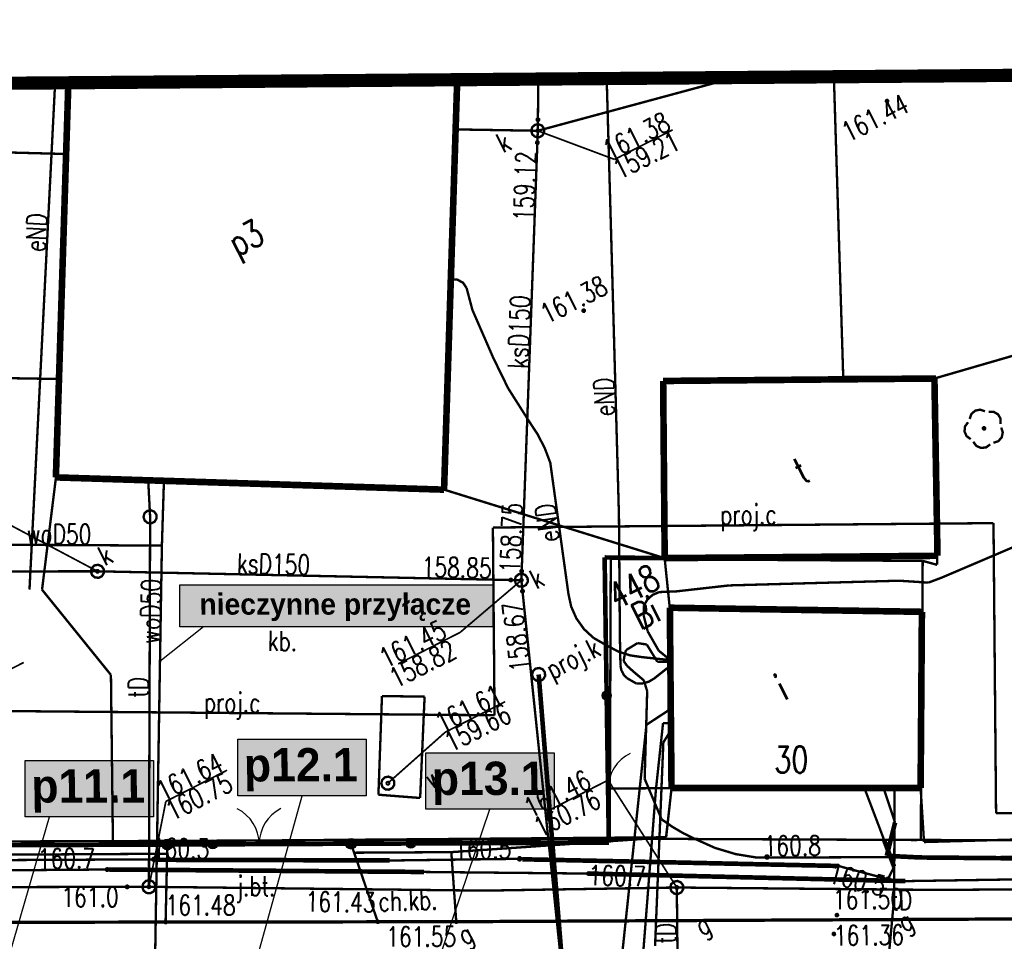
# Model space of a CAD drawing. Extents: x 0 to 7432618, y -40 to 5712028.
# Tile 85 of 165: x 7431326 to 7431363, y 5711663 to 5711698. Entities that reach past the tile are written whole.
import ezdxf
from ezdxf.enums import TextEntityAlignment as Align

# ---------------------------------------------------------------- set-up
doc = ezdxf.new("R2010")
doc.units = 0
doc.header["$MEASUREMENT"] = 0
for name, pattern in [('0', [1.5, 1, -0.5]), ('2218', [1, 0.5, -0.5]), ('3901', [0])]:
    doc.linetypes.add(name, pattern=pattern)
for name, color, linetype in [('Dzialki', 7, 'Continuous'), ('EADTD_T_0', 7, 'Continuous'), ('EGBB_E_T_0', 7, 'Continuous'), ('EGBB_L_0', 7, 'Continuous'), ('Numery_dzialek', 7, 'Continuous'), ('OTK_E_T_0', 7, 'Continuous'), ('OTK_E_T_1', 7, 'Continuous'), ('OTK_E_T_3', 7, 'Continuous'), ('OTK_L_0', 7, 'Continuous'), ('OTK_L_1', 7, 'Continuous'), ('OTK_L_2', 7, 'Continuous'), ('OTK_L_4', 7, 'Continuous'), ('OTO_L_0', 7, 'Continuous'), ('OTO_L_1', 7, 'Continuous'), ('OTO_L_2', 7, 'Continuous'), ('OTR_T_0', 7, 'Continuous'), ('OTZ_T_0', 7, 'Continuous'), ('P_SUCP_E_T_0', 7, 'Continuous'), ('P_SUCP_L_0', 7, 'Continuous'), ('P_SUK_E_T_6', 7, 'Continuous'), ('P_SUK_T_3', 7, 'Continuous'), ('P_SUKP_L_0', 7, 'Continuous'), ('P_SUL_L_1', 7, 'Continuous'), ('rysunek', 7, 'Continuous'), ('SUEP_E_T_0', 7, 'Continuous'), ('SUEP_L_0', 7, 'Continuous'), ('SUER_T_0', 7, 'Continuous'), ('SUG_E_T_4', 7, 'Continuous'), ('SUK_E_T_4', 7, 'Continuous'), ('SUK_T_3', 7, 'Continuous'), ('SUKP_E_T_0', 7, 'Continuous'), ('SUKP_L_0', 7, 'Continuous'), ('SUKR_T_0', 7, 'Continuous'), ('SUL_L_1', 7, 'Continuous'), ('SUP_E_T_1', 7, 'Continuous'), ('SUP_L_1', 7, 'Continuous'), ('SUP_T_0', 7, 'Continuous'), ('SUP_T_4', 7, 'Continuous'), ('SUTP_E_T_0', 7, 'Continuous'), ('SUTP_L_0', 7, 'Continuous'), ('SUTR_T_0', 7, 'Continuous'), ('SUWP_E_T_0', 7, 'Continuous'), ('SUWP_L_0', 7, 'Continuous'), ('SUWR_T_0', 7, 'Continuous'), ('Uzytki', 7, 'Continuous'), ('zakres', 7, 'Continuous')]:
    doc.layers.add(name, color=color, linetype=linetype)
doc.layers.add('woda przyłącze', color=140, linetype='Continuous', lineweight=50)
doc.layers.add('woda sieć', color=150, linetype='Continuous', lineweight=70)
doc.styles.add('25', font='GOTHIC.TTF', dxfattribs={"oblique": 8, "height": 0.35})
doc.styles.add('STYL_ARIAL', font='simplex', dxfattribs={"width": 0.75, "oblique": 0.1})

# ---------------------------------------------------------------- blocks, each defined once
blk = doc.blocks.new('OTOB')
at = {"color": 0}
for centre, start, end in [((-1.5, 0), 0, 63.2606), ((1.5, 0), 116.7394, 180)]:
    blk.add_arc(centre, 1.5, start, end, dxfattribs=at)
blk = doc.blocks.new('KOGR')
at = {"color": 0}
for radius in [0.2, 0.18, 0.16, 0.14, 0.12, 0.1, 0.08, 0.06, 0.04, 0.02]:
    blk.add_circle((0, 0), radius, dxfattribs=at)
blk = doc.blocks.new('OTOF')
at = {"color": 0}
blk.add_arc((1.5, 0), 1.5, 116.7394, 180, dxfattribs=at)

msp = doc.modelspace()

# ---------------------------------------------------------------- hatches: boundary and pattern name
at = {"layer": 'rysunek', "linetype": 'ByBlock'}
msp.add_hatch(color=253, dxfattribs=at).paths.add_polyline_path([(7431343.46, 5711676.88), (7431331.6, 5711676.88), (7431331.6, 5711675.3), (7431343.46, 5711675.3)])
at = {"layer": 'woda sieć', "linetype": 'ByBlock'}
for points in [[(7431338.665, 5711671.039), (7431333.8, 5711671.039), (7431333.8, 5711668.9), (7431338.665, 5711668.9)], [(7431345.782, 5711670.528), (7431340.917, 5711670.528), (7431340.917, 5711668.389), (7431345.782, 5711668.389)], [(7431330.615, 5711670.239), (7431325.75, 5711670.239), (7431325.75, 5711668.1), (7431330.615, 5711668.1)]]:
    msp.add_hatch(color=256, dxfattribs=at).paths.add_polyline_path(points)

# ---------------------------------------------------------------- linework, layer by layer
at = {"layer": 'Dzialki', "color": 18, "true_color": 0x000000, "const_width": 0.09}
for points in [[(7431356.729, 5711684.754), (7431356.375, 5711696.12)], [(7431360.244, 5711684.772), (7431356.729, 5711684.754)], [(7431360.285, 5711677.644), (7431360.244, 5711684.772)], [(7431347.886, 5711667.263), (7431347.926, 5711677.867)], [(7431347.926, 5711677.867), (7431359.738, 5711677.792)], [(7431359.738, 5711677.792), (7431359.666, 5711667.228)], [(7431359.738, 5711677.792), (7431360.285, 5711677.644)], [(7431301.036, 5711667.096), (7431329.05, 5711667.183)], [(7431329.05, 5711667.183), (7431347.886, 5711667.263)], [(7431347.886, 5711667.263), (7431349.858, 5711667.269)], [(7431349.858, 5711667.269), (7431359.443, 5711667.226)], [(7431359.443, 5711667.226), (7431359.666, 5711667.228)], [(7431359.666, 5711667.228), (7431419.592, 5711666.998)]]:
    msp.add_lwpolyline(points, dxfattribs=at)
at = {"layer": 'EGBB_L_0', "color": 18, "true_color": 0x000000, "const_width": 0.25}
for points in [[(7431341.613, 5711680.489), (7431342.111, 5711696.009)], [(7431327.385, 5711695.893), (7431326.912, 5711680.953)], [(7431360.183, 5711684.697), (7431349.91, 5711684.604)], [(7431349.91, 5711684.604), (7431349.968, 5711677.896)], [(7431360.299, 5711677.985), (7431360.183, 5711684.697)], [(7431326.912, 5711680.953), (7431341.613, 5711680.489)], [(7431349.968, 5711677.896), (7431360.299, 5711677.985)], [(7431350.163, 5711676.019), (7431350.227, 5711669.19)], [(7431359.709, 5711675.864), (7431350.163, 5711676.019)], [(7431359.66, 5711669.191), (7431359.709, 5711675.864)], [(7431350.227, 5711669.19), (7431359.66, 5711669.191)]]:
    msp.add_lwpolyline(points, dxfattribs=at)
at = {"layer": 'OTK_L_0', "color": 18, "linetype": '0', "true_color": 0x000000, "const_width": 0.09}
for points in [[(7431331.134, 5711667.055), (7431331.067, 5711664.118)], [(7431338.09, 5711667.084), (7431331.134, 5711667.055)], [(7431339.102, 5711664.129), (7431338.09, 5711667.084)], [(7431342.074, 5711664.133), (7431302.629, 5711664.08)], [(7431331.067, 5711664.118), (7431339.102, 5711664.129)], [(7431366.938, 5711664.255), (7431342.074, 5711664.133)]]:
    msp.add_lwpolyline(points, dxfattribs=at)
at = {"layer": 'OTK_L_1', "color": 18, "true_color": 0x000000, "const_width": 0.125}
for points in [[(7431302.629, 5711664.08), (7431342.074, 5711664.133)], [(7431366.938, 5711664.255), (7431342.074, 5711664.133)]]:
    msp.add_lwpolyline(points, dxfattribs=at)
at = {"layer": 'OTK_L_2', "color": 18, "linetype": '0', "true_color": 0x000000, "const_width": 0.09}
for points in [[(7431350.227, 5711669.19), (7431350.024, 5711667.327)], [(7431359.66, 5711669.191), (7431350.227, 5711669.19)], [(7431359.789, 5711667.149), (7431359.66, 5711669.191)], [(7431350.024, 5711667.327), (7431341.888, 5711666.766)], [(7431365.662, 5711667.309), (7431359.789, 5711667.149)], [(7431331.126, 5711666.705), (7431301.021, 5711666.535)], [(7431331.067, 5711664.118), (7431331.126, 5711666.705)], [(7431341.888, 5711666.766), (7431338.206, 5711666.745)], [(7431338.206, 5711666.745), (7431339.102, 5711664.129)], [(7431341.888, 5711666.766), (7431342.074, 5711664.133)], [(7431342.074, 5711664.133), (7431341.888, 5711666.766)], [(7431302.629, 5711664.08), (7431331.067, 5711664.118)], [(7431339.102, 5711664.129), (7431342.074, 5711664.133)], [(7431342.074, 5711664.133), (7431366.938, 5711664.255)]]:
    msp.add_lwpolyline(points, dxfattribs=at)
at = {"layer": 'OTK_L_4', "color": 18, "linetype": '0', "true_color": 0x000000, "const_width": 0.09}
for points in [[(7431326.915, 5711680.955), (7431326.388, 5711676.702)], [(7431341.618, 5711680.489), (7431326.915, 5711680.955)], [(7431349.966, 5711677.896), (7431341.618, 5711680.489)], [(7431350.159, 5711676.019), (7431349.966, 5711677.896)], [(7431326.388, 5711676.702), (7431328.997, 5711673.475)], [(7431350.228, 5711669.186), (7431350.159, 5711676.019)], [(7431328.997, 5711673.475), (7431329.072, 5711667.161)], [(7431350.019, 5711667.329), (7431350.228, 5711669.186)], [(7431329.072, 5711667.161), (7431350.019, 5711667.329)]]:
    msp.add_lwpolyline(points, dxfattribs=at)
at = {"layer": 'OTO_L_0', "color": 18, "linetype": '3901', "true_color": 0x000000, "const_width": 0.175}
for points in [[(7431349.968, 5711677.896), (7431347.693, 5711677.922)], [(7431347.693, 5711677.922), (7431347.853, 5711667.126)], [(7431347.853, 5711667.126), (7431322.736, 5711667.019)]]:
    msp.add_lwpolyline(points, dxfattribs=at)
at = {"layer": 'OTO_L_0', "color": 18, "true_color": 0x000000}
for centre, radius in [((7431347.771, 5711672.697), 0.175), ((7431347.771, 5711672.697), 0.158), ((7431347.771, 5711672.697), 0.14), ((7431347.771, 5711672.697), 0.122), ((7431347.771, 5711672.697), 0.105), ((7431347.771, 5711672.697), 0.0875), ((7431347.771, 5711672.697), 0.07), ((7431347.771, 5711672.697), 0.0525), ((7431347.771, 5711672.697), 0.035), ((7431332.853, 5711667.062), 0.175), ((7431332.853, 5711667.062), 0.158), ((7431332.853, 5711667.062), 0.14), ((7431332.853, 5711667.062), 0.122), ((7431332.853, 5711667.062), 0.105), ((7431332.853, 5711667.062), 0.0875), ((7431332.853, 5711667.062), 0.07), ((7431332.853, 5711667.062), 0.0525), ((7431332.853, 5711667.062), 0.035), ((7431340.353, 5711667.094), 0.175), ((7431340.353, 5711667.094), 0.158), ((7431340.353, 5711667.094), 0.14), ((7431340.353, 5711667.094), 0.122), ((7431340.353, 5711667.094), 0.105), ((7431340.353, 5711667.094), 0.0875), ((7431340.353, 5711667.094), 0.07), ((7431340.353, 5711667.094), 0.0525), ((7431340.353, 5711667.094), 0.035)]:
    msp.add_circle(centre, radius, dxfattribs=at)
at = {"layer": 'OTO_L_1', "color": 18, "true_color": 0x000000, "const_width": 0.09}
for points in [[(7431331.134, 5711667.055), (7431338.09, 5711667.084)], [(7431338.09, 5711667.084), (7431331.134, 5711667.055)]]:
    msp.add_lwpolyline(points, dxfattribs=at)
at = {"layer": 'OTO_L_2', "color": 18, "true_color": 0x000000, "const_width": 0.09}
msp.add_lwpolyline([(7431347.823, 5711669.172), (7431350.227, 5711669.19)], dxfattribs=at)
at = {"layer": 'OTR_T_0', "color": 18, "true_color": 0x000000, "const_width": 0.09}
for points in [[(7431358.369, 5711695.24), (7431358.403, 5711695.242), (7431358.429, 5711695.22), (7431358.432, 5711695.186), (7431358.41, 5711695.159), (7431358.375, 5711695.157), (7431358.349, 5711695.179), (7431358.346, 5711695.213), (7431358.369, 5711695.24)], [(7431346.881, 5711687.305), (7431346.915, 5711687.308), (7431346.941, 5711687.286), (7431346.944, 5711687.251), (7431346.922, 5711687.225), (7431346.887, 5711687.222), (7431346.861, 5711687.245), (7431346.858, 5711687.279), (7431346.881, 5711687.305)], [(7431356.47, 5711664.422), (7431356.504, 5711664.425), (7431356.53, 5711664.402), (7431356.533, 5711664.368), (7431356.51, 5711664.342), (7431356.476, 5711664.339), (7431356.45, 5711664.362), (7431356.447, 5711664.396), (7431356.47, 5711664.422)], [(7431331.047, 5711664.158), (7431331.081, 5711664.161), (7431331.107, 5711664.139), (7431331.11, 5711664.104), (7431331.088, 5711664.078), (7431331.053, 5711664.076), (7431331.027, 5711664.098), (7431331.024, 5711664.132), (7431331.047, 5711664.158)], [(7431339.082, 5711664.169), (7431339.116, 5711664.172), (7431339.142, 5711664.15), (7431339.145, 5711664.115), (7431339.123, 5711664.089), (7431339.088, 5711664.087), (7431339.062, 5711664.109), (7431339.059, 5711664.143), (7431339.082, 5711664.169)], [(7431342.053, 5711664.173), (7431342.087, 5711664.176), (7431342.114, 5711664.154), (7431342.116, 5711664.119), (7431342.094, 5711664.093), (7431342.06, 5711664.091), (7431342.034, 5711664.113), (7431342.031, 5711664.147), (7431342.053, 5711664.173)], [(7431356.355, 5711663.709), (7431356.389, 5711663.712), (7431356.415, 5711663.689), (7431356.418, 5711663.655), (7431356.396, 5711663.629), (7431356.361, 5711663.626), (7431356.335, 5711663.649), (7431356.332, 5711663.683), (7431356.355, 5711663.709)]]:
    msp.add_lwpolyline(points, dxfattribs=at)
at = {"layer": 'OTZ_T_0', "color": 96, "true_color": 0x008000, "const_width": 0.09}
for points in [[(7431361.518, 5711683.164), (7431361.578, 5711683.348), (7431361.722, 5711683.477), (7431361.912, 5711683.518), (7431362.096, 5711683.458)], [(7431362.232, 5711683.437), (7431362.425, 5711683.436), (7431362.593, 5711683.339), (7431362.69, 5711683.172), (7431362.69, 5711682.978)], [(7431361.557, 5711682.401), (7431361.401, 5711682.515), (7431361.322, 5711682.692), (7431361.342, 5711682.884), (7431361.456, 5711683.041)], [(7431362.042, 5711682.849), (7431362.077, 5711682.852), (7431362.103, 5711682.829), (7431362.106, 5711682.795), (7431362.083, 5711682.769), (7431362.049, 5711682.766), (7431362.023, 5711682.789), (7431362.02, 5711682.823), (7431362.042, 5711682.849)], [(7431362.712, 5711682.842), (7431362.771, 5711682.658), (7431362.731, 5711682.468), (7431362.602, 5711682.324), (7431362.418, 5711682.264)], [(7431362.295, 5711682.202), (7431362.138, 5711682.088), (7431361.946, 5711682.068), (7431361.769, 5711682.147), (7431361.654, 5711682.303)]]:
    msp.add_lwpolyline(points, dxfattribs=at)
at = {"layer": 'P_SUCP_L_0', "color": 6, "linetype": '0', "true_color": 0xed00ed, "const_width": 0.09}
for points in [[(7431317.124, 5711693.462), (7431327.3, 5711693.197)], [(7431343.462, 5711679.056), (7431362.42, 5711679.222)], [(7431343.525, 5711671.948), (7431343.462, 5711679.056)], [(7431362.42, 5711679.222), (7431362.517, 5711668.238)], [(7431325.184, 5711672.106), (7431343.525, 5711671.948)], [(7431362.517, 5711668.238), (7431405.007, 5711668.24)]]:
    msp.add_lwpolyline(points, dxfattribs=at)
at = {"layer": 'P_SUK_T_3', "color": 36, "true_color": 0x803300, "const_width": 0.09}
msp.add_lwpolyline([(7431345.082, 5711673.713), (7431345.221, 5711673.739), (7431345.351, 5711673.686), (7431345.432, 5711673.571), (7431345.438, 5711673.431), (7431345.367, 5711673.309), (7431345.242, 5711673.245), (7431345.102, 5711673.259), (7431344.991, 5711673.347), (7431344.946, 5711673.48), (7431344.98, 5711673.617), (7431345.082, 5711673.713)], dxfattribs=at)
at = {"layer": 'P_SUKP_L_0', "color": 36, "linetype": '0', "true_color": 0x803300, "const_width": 0.09}
msp.add_lwpolyline([(7431345.196, 5711673.491), (7431346.202, 5711661.097)], dxfattribs=at)
at = {"layer": 'P_SUL_L_1', "color": 18, "true_color": 0x000000, "const_width": 0.175}
msp.add_lwpolyline([(7431345.196, 5711673.491), (7431346.202, 5711661.097)], dxfattribs=at)
at = {"layer": 'rysunek', "linetype": 'Continuous'}
msp.add_lwpolyline([(7431331.6, 5711676.88), (7431343.46, 5711676.88), (7431343.46, 5711675.3), (7431331.6, 5711675.3)], close=True, dxfattribs=at)
msp.add_lwpolyline([(7431331.6, 5711676.88), (7431343.46, 5711676.88), (7431343.46, 5711675.3), (7431331.6, 5711675.3)], close=True, dxfattribs=at)
at = {"layer": 'rysunek', "linetype": 'ByBlock'}
for points in [[(7431330.855, 5711673.999), (7431332.499, 5711675.312)], [(7431333.577, 5711659.311), (7431336.233, 5711668.9)], [(7431324.091, 5711659.257), (7431326.674, 5711668.1)], [(7431340.287, 5711659.371), (7431343.349, 5711668.389)]]:
    msp.add_lwpolyline(points, dxfattribs=at)
at = {"layer": 'rysunek', "linetype": 'ByBlock', "transparency": 33554676}
for points in [[(7431333.8, 5711671.039), (7431338.665, 5711671.039), (7431338.665, 5711668.9), (7431333.8, 5711668.9)], [(7431333.8, 5711671.039), (7431338.665, 5711671.039), (7431338.665, 5711668.9), (7431333.8, 5711668.9)], [(7431340.917, 5711670.528), (7431345.782, 5711670.528), (7431345.782, 5711668.389), (7431340.917, 5711668.389)], [(7431340.917, 5711670.528), (7431345.782, 5711670.528), (7431345.782, 5711668.389), (7431340.917, 5711668.389)], [(7431325.75, 5711670.239), (7431330.615, 5711670.239), (7431330.615, 5711668.1), (7431325.75, 5711668.1)], [(7431325.75, 5711670.239), (7431330.615, 5711670.239), (7431330.615, 5711668.1), (7431325.75, 5711668.1)]]:
    msp.add_lwpolyline(points, close=True, dxfattribs=at)
at = {"layer": 'SUEP_L_0', "color": 1, "true_color": 0xff0000, "const_width": 0.09}
for points in [[(7431347.941, 5711690.108), (7431347.771, 5711696.053)], [(7431325.913, 5711676.708), (7431326.883, 5711695.889)], [(7431348.236, 5711679.484), (7431347.941, 5711690.108)], [(7431341.868, 5711688.445), (7431342.115, 5711688.44), (7431342.332, 5711688.322), (7431342.468, 5711688.117)], [(7431342.468, 5711688.117), (7431342.685, 5711687.295)], [(7431342.685, 5711687.295), (7431343.477, 5711685.477)], [(7431343.477, 5711685.477), (7431344.04, 5711684.327)], [(7431344.04, 5711684.327), (7431344.841, 5711683.063)], [(7431344.841, 5711683.063), (7431345.163, 5711682.574), (7431345.429, 5711682.052), (7431345.636, 5711681.504)], [(7431360.454, 5711677.157), (7431373.761, 5711682.826)], [(7431345.636, 5711681.504), (7431346.1, 5711678.149)], [(7431348.271, 5711674.9), (7431348.236, 5711679.484)], [(7431346.1, 5711678.149), (7431346.322, 5711676.545)], [(7431352.411, 5711676.864), (7431358.841, 5711677.042)], [(7431358.841, 5711677.042), (7431359.955, 5711676.97)], [(7431359.955, 5711676.97), (7431360.454, 5711677.157)], [(7431349.756, 5711676.611), (7431350.404, 5711676.638)], [(7431350.404, 5711676.638), (7431352.411, 5711676.864)], [(7431347.274, 5711674.875), (7431346.912, 5711675.21), (7431346.626, 5711675.612), (7431346.426, 5711676.063), (7431346.322, 5711676.545)], [(7431349.183, 5711676.106), (7431349.317, 5711676.333), (7431349.514, 5711676.507), (7431349.756, 5711676.611)], [(7431349.168, 5711675.739), (7431349.183, 5711676.106)], [(7431349.325, 5711675.123), (7431349.168, 5711675.739)], [(7431347.274, 5711674.875), (7431347.795, 5711674.579)], [(7431348.293, 5711673.823), (7431348.271, 5711674.9)], [(7431349.742, 5711674.393), (7431349.325, 5711675.123)], [(7431349.126, 5711674.147), (7431348.66, 5711674.215), (7431348.212, 5711674.36), (7431347.795, 5711674.579)], [(7431348.447, 5711674.215), (7431348.503, 5711674.414)], [(7431348.503, 5711674.414), (7431348.94, 5711674.68)], [(7431348.94, 5711674.68), (7431349.291, 5711674.626)], [(7431349.291, 5711674.626), (7431349.69, 5711673.973)], [(7431350.182, 5711674.036), (7431349.742, 5711674.393)], [(7431348.414, 5711674.001), (7431348.447, 5711674.215)], [(7431349.126, 5711674.147), (7431350.182, 5711674.036)], [(7431348.529, 5711673.359), (7431348.409, 5711673.491), (7431348.329, 5711673.649), (7431348.293, 5711673.823)], [(7431348.541, 5711673.822), (7431348.414, 5711674.001)], [(7431348.783, 5711673.602), (7431348.541, 5711673.822)], [(7431350.184, 5711673.825), (7431349.571, 5711673.341)], [(7431349.69, 5711673.973), (7431350.182, 5711673.978)], [(7431348.892, 5711673.152), (7431348.529, 5711673.359)], [(7431349.177, 5711673.27), (7431348.783, 5711673.602)], [(7431349.571, 5711673.341), (7431349.364, 5711673.218), (7431349.133, 5711673.154), (7431348.892, 5711673.152)], [(7431349.305, 5711672.861), (7431349.177, 5711673.27)], [(7431349.209, 5711669.543), (7431349.305, 5711672.861)], [(7431350.199, 5711672.191), (7431349.277, 5711671.587)], [(7431349.277, 5711671.587), (7431347.769, 5711657.338)], [(7431349.906, 5711671.651), (7431349.634, 5711669.119)], [(7431350.204, 5711671.654), (7431349.906, 5711671.651)], [(7431349.917, 5711670.919), (7431350.206, 5711671.386)], [(7431349.603, 5711663.211), (7431349.917, 5711670.919)], [(7431349.853, 5711668.007), (7431349.209, 5711669.543)], [(7431358.093, 5711667.716), (7431357.532, 5711669.19)], [(7431358.259, 5711669.19), (7431358.691, 5711667.886)], [(7431358.673, 5711669.19), (7431358.659, 5711665.042)], [(7431349.634, 5711669.119), (7431348.958, 5711660.424)], [(7431351.122, 5711667.264), (7431350.68, 5711667.478), (7431350.256, 5711667.727), (7431349.853, 5711668.007)], [(7431358.093, 5711667.716), (7431358.654, 5711666.218)], [(7431358.691, 5711667.886), (7431358.378, 5711666.627)], [(7431353.464, 5711666.559), (7431352.655, 5711666.692), (7431351.87, 5711666.928), (7431351.122, 5711667.264)], [(7431356.791, 5711666.571), (7431353.464, 5711666.559)], [(7431367.533, 5711666.59), (7431356.791, 5711666.571)], [(7431358.378, 5711666.627), (7431359.622, 5711666.565)], [(7431359.622, 5711666.565), (7431367.932, 5711666.49)], [(7431330.625, 5711666.493), (7431322.62, 5711666.454)], [(7431330.768, 5711666.476), (7431330.625, 5711666.493)], [(7431339.556, 5711666.453), (7431330.768, 5711666.476)], [(7431339.67, 5711666.451), (7431339.556, 5711666.453)], [(7431344.465, 5711666.514), (7431339.67, 5711666.451)], [(7431344.574, 5711666.496), (7431344.465, 5711666.514)], [(7431349.042, 5711666.404), (7431344.574, 5711666.496)], [(7431356.566, 5711666.242), (7431349.042, 5711666.404)], [(7431356.682, 5711666.206), (7431356.566, 5711666.242)], [(7431358.425, 5711665.742), (7431356.682, 5711666.206)], [(7431358.654, 5711666.218), (7431358.425, 5711665.742)], [(7431358.659, 5711665.042), (7431358.398, 5711662.227)]]:
    msp.add_lwpolyline(points, dxfattribs=at)
at = {"layer": 'SUER_T_0', "color": 1, "true_color": 0xff0000, "const_width": 0.09}
for points in [[(7431330.596, 5711666.548), (7431330.644, 5711666.552), (7431330.68, 5711666.521), (7431330.684, 5711666.473), (7431330.653, 5711666.437), (7431330.605, 5711666.433), (7431330.569, 5711666.464), (7431330.565, 5711666.512), (7431330.596, 5711666.548)], [(7431344.447, 5711666.569), (7431344.494, 5711666.572), (7431344.531, 5711666.541), (7431344.534, 5711666.494), (7431344.503, 5711666.457), (7431344.456, 5711666.453), (7431344.419, 5711666.485), (7431344.416, 5711666.532), (7431344.447, 5711666.569)], [(7431353.816, 5711666.64), (7431353.863, 5711666.643), (7431353.9, 5711666.612), (7431353.903, 5711666.565), (7431353.872, 5711666.528), (7431353.825, 5711666.525), (7431353.788, 5711666.556), (7431353.784, 5711666.603), (7431353.816, 5711666.64)], [(7431358.397, 5711665.798), (7431358.445, 5711665.802), (7431358.481, 5711665.771), (7431358.485, 5711665.723), (7431358.454, 5711665.687), (7431358.406, 5711665.683), (7431358.37, 5711665.714), (7431358.366, 5711665.762), (7431358.397, 5711665.798)]]:
    msp.add_lwpolyline(points, dxfattribs=at)
at = {"layer": 'SUK_T_3', "color": 36, "true_color": 0x803300, "const_width": 0.09}
for points in [[(7431345.05, 5711694.299), (7431345.188, 5711694.325), (7431345.319, 5711694.272), (7431345.4, 5711694.156), (7431345.406, 5711694.016), (7431345.335, 5711693.894), (7431345.21, 5711693.83), (7431345.069, 5711693.844), (7431344.959, 5711693.932), (7431344.914, 5711694.065), (7431344.948, 5711694.202), (7431345.05, 5711694.299)], [(7431328.374, 5711677.62), (7431328.512, 5711677.646), (7431328.643, 5711677.593), (7431328.724, 5711677.478), (7431328.73, 5711677.337), (7431328.659, 5711677.216), (7431328.533, 5711677.152), (7431328.393, 5711677.166), (7431328.283, 5711677.253), (7431328.237, 5711677.387), (7431328.271, 5711677.524), (7431328.374, 5711677.62)], [(7431344.426, 5711677.282), (7431344.565, 5711677.308), (7431344.695, 5711677.255), (7431344.777, 5711677.14), (7431344.782, 5711676.999), (7431344.712, 5711676.877), (7431344.586, 5711676.814), (7431344.446, 5711676.828), (7431344.336, 5711676.915), (7431344.29, 5711677.049), (7431344.324, 5711677.185), (7431344.426, 5711677.282)]]:
    msp.add_lwpolyline(points, dxfattribs=at)
at = {"layer": 'SUKP_L_0', "color": 36, "true_color": 0x803300, "const_width": 0.09}
for points in [[(7431345.163, 5711694.076), (7431352.626, 5711696.091)], [(7431345.163, 5711694.076), (7431345.181, 5711696.033)], [(7431345.163, 5711694.076), (7431342.05, 5711694.127)], [(7431344.54, 5711677.059), (7431345.163, 5711694.076)], [(7431328.487, 5711677.398), (7431319.687, 5711677.387)], [(7431344.54, 5711677.059), (7431328.487, 5711677.398)], [(7431346.202, 5711661.097), (7431344.54, 5711677.059)]]:
    msp.add_lwpolyline(points, dxfattribs=at)
at = {"layer": 'SUKR_T_0', "color": 36, "true_color": 0x803300, "const_width": 0.065}
for points in [[(7431345.139, 5711694.551), (7431345.186, 5711694.554), (7431345.223, 5711694.523), (7431345.227, 5711694.476), (7431345.196, 5711694.439), (7431345.148, 5711694.436), (7431345.111, 5711694.467), (7431345.108, 5711694.514), (7431345.139, 5711694.551)], [(7431345.135, 5711694.132), (7431345.183, 5711694.135), (7431345.219, 5711694.104), (7431345.223, 5711694.057), (7431345.192, 5711694.02), (7431345.144, 5711694.016), (7431345.108, 5711694.047), (7431345.104, 5711694.095), (7431345.135, 5711694.132)], [(7431345.163, 5711694.076), (7431348.068, 5711692.991)], [(7431348.068, 5711692.991), (7431350.269, 5711694.112)], [(7431345.119, 5711693.683), (7431345.166, 5711693.687), (7431345.203, 5711693.656), (7431345.206, 5711693.608), (7431345.175, 5711693.572), (7431345.128, 5711693.568), (7431345.091, 5711693.599), (7431345.088, 5711693.647), (7431345.119, 5711693.683)], [(7431328.487, 5711677.398), (7431323.511, 5711680.036)], [(7431328.459, 5711677.453), (7431328.507, 5711677.457), (7431328.543, 5711677.426), (7431328.547, 5711677.378), (7431328.516, 5711677.342), (7431328.468, 5711677.338), (7431328.432, 5711677.369), (7431328.428, 5711677.417), (7431328.459, 5711677.453)], [(7431344.524, 5711677.455), (7431344.572, 5711677.459), (7431344.608, 5711677.428), (7431344.612, 5711677.38), (7431344.581, 5711677.344), (7431344.533, 5711677.34), (7431344.497, 5711677.371), (7431344.493, 5711677.419), (7431344.524, 5711677.455)], [(7431344.54, 5711677.059), (7431342.222, 5711675.086)], [(7431344.113, 5711677.123), (7431344.161, 5711677.127), (7431344.197, 5711677.096), (7431344.201, 5711677.048), (7431344.17, 5711677.012), (7431344.122, 5711677.008), (7431344.086, 5711677.039), (7431344.082, 5711677.087), (7431344.113, 5711677.123)], [(7431344.511, 5711677.115), (7431344.559, 5711677.119), (7431344.596, 5711677.088), (7431344.599, 5711677.04), (7431344.568, 5711677.004), (7431344.521, 5711677), (7431344.484, 5711677.031), (7431344.48, 5711677.079), (7431344.511, 5711677.115)], [(7431344.555, 5711676.701), (7431344.602, 5711676.704), (7431344.639, 5711676.673), (7431344.642, 5711676.626), (7431344.611, 5711676.589), (7431344.564, 5711676.585), (7431344.527, 5711676.617), (7431344.523, 5711676.664), (7431344.555, 5711676.701)], [(7431339.876, 5711673.891), (7431342.222, 5711675.086)]]:
    msp.add_lwpolyline(points, dxfattribs=at)
at = {"layer": 'SUL_L_1', "color": 18, "true_color": 0x000000, "const_width": 0.175}
for points in [[(7431358.691, 5711667.886), (7431358.378, 5711666.627)], [(7431358.275, 5711667.231), (7431358.654, 5711666.218)], [(7431358.378, 5711666.627), (7431359.622, 5711666.565)], [(7431359.622, 5711666.565), (7431367.932, 5711666.49)], [(7431339.556, 5711666.453), (7431330.768, 5711666.476)], [(7431344.574, 5711666.496), (7431349.042, 5711666.404)], [(7431349.042, 5711666.404), (7431356.566, 5711666.242)], [(7431340.848, 5711666.016), (7431328.848, 5711666.109)], [(7431359.082, 5711665.669), (7431347.086, 5711665.955)]]:
    msp.add_lwpolyline(points, dxfattribs=at)
at = {"layer": 'SUP_L_1', "color": 5, "true_color": 0x0000ff, "const_width": 0.09}
for points in [[(7431339.261, 5711672.676), (7431339.127, 5711668.94)], [(7431340.875, 5711672.652), (7431339.261, 5711672.676)], [(7431340.707, 5711668.817), (7431340.875, 5711672.652)], [(7431339.127, 5711668.94), (7431340.707, 5711668.817)]]:
    msp.add_lwpolyline(points, dxfattribs=at)
at = {"layer": 'SUP_T_0', "color": 30, "true_color": 0xff9100, "const_width": 0.09}
for points in [[(7431330.368, 5711679.684), (7431330.506, 5711679.71), (7431330.637, 5711679.657), (7431330.718, 5711679.542), (7431330.724, 5711679.401), (7431330.653, 5711679.279), (7431330.528, 5711679.216), (7431330.387, 5711679.23), (7431330.277, 5711679.317), (7431330.232, 5711679.451), (7431330.265, 5711679.587), (7431330.368, 5711679.684)], [(7431330.322, 5711665.677), (7431330.461, 5711665.703), (7431330.591, 5711665.65), (7431330.672, 5711665.534), (7431330.678, 5711665.394), (7431330.607, 5711665.272), (7431330.482, 5711665.208), (7431330.342, 5711665.222), (7431330.231, 5711665.31), (7431330.186, 5711665.443), (7431330.22, 5711665.58), (7431330.322, 5711665.677)], [(7431350.313, 5711665.649), (7431350.452, 5711665.675), (7431350.582, 5711665.622), (7431350.664, 5711665.507), (7431350.67, 5711665.367), (7431350.599, 5711665.245), (7431350.473, 5711665.181), (7431350.333, 5711665.195), (7431350.223, 5711665.283), (7431350.177, 5711665.416), (7431350.211, 5711665.553), (7431350.313, 5711665.649)]]:
    msp.add_lwpolyline(points, dxfattribs=at)
at = {"layer": 'SUP_T_4', "color": 18, "true_color": 0x000000, "const_width": 0.09}
msp.add_lwpolyline([(7431339.371, 5711669.599), (7431339.509, 5711669.625), (7431339.64, 5711669.572), (7431339.721, 5711669.456), (7431339.727, 5711669.316), (7431339.656, 5711669.194), (7431339.531, 5711669.13), (7431339.39, 5711669.144), (7431339.28, 5711669.232), (7431339.235, 5711669.365), (7431339.269, 5711669.502), (7431339.371, 5711669.599)], dxfattribs=at)
at = {"layer": 'SUTP_L_0', "color": 30, "true_color": 0xff9100, "const_width": 0.09}
for points in [[(7431365.501, 5711686.239), (7431360.183, 5711684.697)], [(7431330.409, 5711680.842), (7431330.481, 5711679.461)], [(7431330.481, 5711679.461), (7431330.436, 5711665.454)], [(7431328.848, 5711666.109), (7431303.421, 5711665.908)], [(7431340.848, 5711666.016), (7431328.848, 5711666.109)], [(7431347.086, 5711665.955), (7431340.848, 5711666.016)], [(7431359.082, 5711665.669), (7431347.086, 5711665.955)], [(7431330.436, 5711665.454), (7431320.199, 5711665.434)], [(7431343.125, 5711665.309), (7431330.436, 5711665.454)], [(7431366.06, 5711665.778), (7431359.082, 5711665.669)], [(7431350.427, 5711665.427), (7431343.125, 5711665.309)], [(7431350.427, 5711665.427), (7431350.52, 5711656.103)], [(7431360.316, 5711665.336), (7431350.427, 5711665.427)], [(7431369.22, 5711665.395), (7431360.316, 5711665.336)]]:
    msp.add_lwpolyline(points, dxfattribs=at)
at = {"layer": 'SUTR_T_0', "color": 30, "true_color": 0xff9100, "const_width": 0.065}
for points in [[(7431331.076, 5711668.685), (7431333.397, 5711669.868)], [(7431345.53, 5711668.321), (7431347.827, 5711669.492)], [(7431350.427, 5711665.427), (7431347.827, 5711669.492)], [(7431330.436, 5711665.454), (7431331.076, 5711668.685)], [(7431328.82, 5711666.164), (7431328.868, 5711666.168), (7431328.904, 5711666.137), (7431328.908, 5711666.089), (7431328.877, 5711666.053), (7431328.829, 5711666.049), (7431328.793, 5711666.08), (7431328.789, 5711666.128), (7431328.82, 5711666.164)], [(7431347.057, 5711666.011), (7431347.105, 5711666.015), (7431347.141, 5711665.984), (7431347.145, 5711665.936), (7431347.114, 5711665.9), (7431347.066, 5711665.896), (7431347.03, 5711665.927), (7431347.026, 5711665.975), (7431347.057, 5711666.011)], [(7431329.583, 5711665.508), (7431329.631, 5711665.512), (7431329.667, 5711665.481), (7431329.671, 5711665.433), (7431329.64, 5711665.397), (7431329.592, 5711665.393), (7431329.556, 5711665.424), (7431329.552, 5711665.472), (7431329.583, 5711665.508)], [(7431330.407, 5711665.509), (7431330.455, 5711665.513), (7431330.491, 5711665.482), (7431330.495, 5711665.434), (7431330.464, 5711665.398), (7431330.416, 5711665.394), (7431330.38, 5711665.425), (7431330.376, 5711665.473), (7431330.407, 5711665.509)], [(7431350.399, 5711665.482), (7431350.446, 5711665.486), (7431350.483, 5711665.455), (7431350.486, 5711665.407), (7431350.455, 5711665.371), (7431350.408, 5711665.367), (7431350.371, 5711665.398), (7431350.367, 5711665.446), (7431350.399, 5711665.482)]]:
    msp.add_lwpolyline(points, dxfattribs=at)
at = {"layer": 'SUWP_L_0', "color": 5, "true_color": 0x0000ff, "const_width": 0.09}
for points in [[(7431317.03, 5711684.843), (7431327.03, 5711684.678)], [(7431330.927, 5711678.372), (7431331.004, 5711680.824)], [(7431330.927, 5711678.372), (7431323.131, 5711678.412)], [(7431330.608, 5711658.99), (7431330.927, 5711678.372)]]:
    msp.add_lwpolyline(points, dxfattribs=at)
at = {"layer": 'SUWR_T_0', "color": 5, "true_color": 0x0000ff, "const_width": 0.065}
for points in [[(7431341.655, 5711671.305), (7431343.928, 5711672.463)], [(7431339.484, 5711669.376), (7431341.655, 5711671.305)], [(7431339.456, 5711669.431), (7431339.504, 5711669.435), (7431339.54, 5711669.404), (7431339.544, 5711669.356), (7431339.513, 5711669.32), (7431339.465, 5711669.316), (7431339.429, 5711669.347), (7431339.425, 5711669.395), (7431339.456, 5711669.431)]]:
    msp.add_lwpolyline(points, dxfattribs=at)
at = {"layer": 'Uzytki', "color": 96, "linetype": '2218', "true_color": 0x008000, "const_width": 0.09}
for points in [[(7431347.886, 5711667.263), (7431347.926, 5711677.867)], [(7431347.926, 5711677.867), (7431359.738, 5711677.792)], [(7431359.738, 5711677.792), (7431359.666, 5711667.228)], [(7431301.036, 5711667.096), (7431329.05, 5711667.183)], [(7431329.05, 5711667.183), (7431347.886, 5711667.263)], [(7431347.886, 5711667.263), (7431349.858, 5711667.269)], [(7431349.858, 5711667.269), (7431359.443, 5711667.226)], [(7431359.443, 5711667.226), (7431359.666, 5711667.228)], [(7431359.666, 5711667.228), (7431419.592, 5711666.998)]]:
    msp.add_lwpolyline(points, dxfattribs=at)
at = {"layer": 'zakres', "color": 18, "linetype": '0', "true_color": 0x000000, "const_width": 0.5}
msp.add_lwpolyline([(7431170.861, 5711694.664), (7431172.664, 5711623.536), (7431599.413, 5711624.947), (7431599.511, 5711698.029), (7431170.861, 5711694.664)], dxfattribs=at)
at = {"layer": 'zakres', "color": 18, "true_color": 0x000000, "const_width": 0.065}
msp.add_lwpolyline([(7431321.238, 5711671.676), (7431325.693, 5711673.946)], dxfattribs=at)

# ---------------------------------------------------------------- block references
at = {"layer": 'OTO_L_1', "color": 18, "true_color": 0x000000}
for name, p, rotation in [('OTOB', (7431334.612, 5711667.07), 0.2428699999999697), ('KOGR', (7431338.09, 5711667.084), 27), ('KOGR', (7431331.134, 5711667.055), 27)]:
    msp.add_blockref(name, p, dxfattribs=dict(at, rotation=rotation))
at = {"layer": 'OTO_L_2', "color": 18, "true_color": 0x000000, "rotation": 359.4693799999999}
msp.add_blockref('OTOF', (7431347.823, 5711669.172), dxfattribs=at)

# ---------------------------------------------------------------- texts
at = {"layer": 'EADTD_T_0', "color": 18, "true_color": 0x000000, "style": 'STYL_ARIAL', "width": 0.75}
msp.add_text('30', height=1, rotation=0.0058, dxfattribs=at).set_placement((7431354.764, 5711669.47), align=Align.BOTTOM_CENTER)
at = {"layer": 'EGBB_E_T_0', "color": 18, "true_color": 0x000000, "style": 'STYL_ARIAL', "width": 0.75}
for s, p in [('p3', (7431334.104, 5711690.028)), ('t', (7431355.128, 5711681.221)), ('i', (7431354.378, 5711673.001))]:
    msp.add_text(s, height=1, rotation=27, dxfattribs=at).set_placement(p, align=Align.MIDDLE_CENTER)
at = {"layer": 'Numery_dzialek', "color": 18, "true_color": 0x000000, "style": 'STYL_ARIAL', "width": 0.75}
msp.add_text('448', height=1, rotation=27, dxfattribs=at).set_placement((7431347.707, 5711676.826), align=Align.TOP_LEFT)
at = {"layer": 'OTK_E_T_0', "color": 18, "true_color": 0x000000, "style": 'STYL_ARIAL', "width": 0.75}
msp.add_text('j.bt.', height=0.75, rotation=359.9141, dxfattribs=at).set_placement((7431334.49, 5711665.484), align=Align.MIDDLE_CENTER)
at = {"layer": 'OTK_E_T_1', "color": 18, "true_color": 0x000000, "style": 'STYL_ARIAL', "width": 0.75}
msp.add_text('ch.kb.', height=0.75, rotation=1.9037, dxfattribs=at).set_placement((7431340.244, 5711664.935), align=Align.MIDDLE_CENTER)
at = {"layer": 'OTK_E_T_3', "color": 18, "true_color": 0x000000, "style": 'STYL_ARIAL', "width": 0.75}
msp.add_text('kb.', height=0.75, rotation=359.5055, dxfattribs=at).set_placement((7431335.491, 5711674.76), align=Align.MIDDLE_CENTER)
at = {"layer": 'OTR_T_0', "color": 18, "true_color": 0x000000, "style": 'STYL_ARIAL', "width": 0.75}
for s, p in [('161.44', (7431356.58, 5711694.294)), ('161.38', (7431345.173, 5711687.41))]:
    msp.add_text(s, height=0.75, rotation=27, dxfattribs=at).set_placement(p, align=Align.TOP_LEFT)
for s, rotation, p in [('161.48', 0.0242, (7431331.067, 5711664.16)), ('161.43', 359.16, (7431336.359, 5711664.301)), ('161.50', 0.3603, (7431356.343, 5711664.386))]:
    msp.add_text(s, height=0.75, rotation=rotation, dxfattribs=at).set_placement(p, align=Align.BOTTOM_LEFT)
msp.add_text('161.36', height=0.75, rotation=0.6516, dxfattribs=at).set_placement((7431356.376, 5711663.606), align=Align.MIDDLE_LEFT)
msp.add_text('161.55', height=0.75, rotation=0.0777, dxfattribs=at).set_placement((7431342.074, 5711663.946), align=Align.TOP_RIGHT)
at = {"layer": 'P_SUCP_E_T_0', "color": 6, "true_color": 0xed00ed, "style": 'STYL_ARIAL', "width": 0.75}
for rotation, p in [(0.5013, (7431353.14, 5711679.548)), (359.5055, (7431333.592, 5711672.432))]:
    msp.add_text('proj.c', height=0.75, rotation=rotation, dxfattribs=at).set_placement(p, align=Align.MIDDLE_CENTER)
at = {"layer": 'P_SUK_E_T_6', "color": 36, "true_color": 0x803300, "style": 'STYL_ARIAL', "width": 0.75}
msp.add_text('proj.k', height=0.75, rotation=27, dxfattribs=at).set_placement((7431345.808, 5711673.086), align=Align.BOTTOM_LEFT)
at = {"layer": 'SUEP_E_T_0', "color": 1, "true_color": 0xff0000, "style": 'STYL_ARIAL', "width": 0.75}
for rotation, p in [(87.1033, (7431326.168, 5711690.232)), (91.5923, (7431347.678, 5711684.002)), (97.8696, (7431345.521, 5711679.234))]:
    msp.add_text('eND', height=0.75, rotation=rotation, dxfattribs=at).set_placement(p, align=Align.MIDDLE_CENTER)
at = {"layer": 'SUER_T_0', "color": 1, "true_color": 0xff0000, "style": 'STYL_ARIAL', "width": 0.75}
for s, rotation, p in [('160.8', 0.2039, (7431353.716, 5711667.005)), ('160.3', 359.4984, (7431330.552, 5711666.91))]:
    msp.add_text(s, height=0.75, rotation=rotation, dxfattribs=at).set_placement(p, align=Align.MIDDLE_LEFT)
for rotation, p in [(0.7541, (7431344.157, 5711666.899)), (345.6696, (7431358.317, 5711665.449))]:
    msp.add_text('160.5', height=0.75, rotation=rotation, dxfattribs=at).set_placement(p, align=Align.MIDDLE_RIGHT)
at = {"layer": 'SUG_E_T_4', "color": 56, "true_color": 0x808000, "style": 'STYL_ARIAL', "width": 0.75}
for p in [(7431359.145, 5711663.522), (7431351.468, 5711663.382), (7431342.483, 5711663.026)]:
    msp.add_text('g', height=0.75, rotation=27, dxfattribs=at).set_placement(p, align=Align.BOTTOM_LEFT)
at = {"layer": 'SUK_E_T_4', "color": 36, "true_color": 0x803300, "style": 'STYL_ARIAL', "width": 0.75}
for p in [(7431343.946, 5711693.019), (7431328.858, 5711677.391), (7431345.199, 5711676.502)]:
    msp.add_text('k', height=0.75, rotation=27, dxfattribs=at).set_placement(p, align=Align.BOTTOM_LEFT)
at = {"layer": 'SUKP_E_T_0', "color": 36, "true_color": 0x803300, "style": 'STYL_ARIAL', "width": 0.75}
for rotation, p in [(87.9012, (7431344.454, 5711686.46)), (358.7926, (7431335.156, 5711677.674))]:
    msp.add_text('ksD150', height=0.75, rotation=rotation, dxfattribs=at).set_placement(p, align=Align.MIDDLE_CENTER)
at = {"layer": 'SUKR_T_0', "color": 36, "true_color": 0x803300, "style": 'STYL_ARIAL', "width": 0.75}
for s, p in [('161.38', (7431347.546, 5711693.606)), ('159.21', (7431347.918, 5711692.883)), ('161.45', (7431339.069, 5711674.377)), ('158.82', (7431339.451, 5711673.627))]:
    msp.add_text(s, height=0.75, rotation=27, dxfattribs=at).set_placement(p, align=Align.TOP_LEFT)
for s, rotation, p in [('159.12', 88.0238, (7431344.71, 5711693.3)), ('158.85', 358.7926, (7431343.418, 5711677.51)), ('158.67', 96.8714, (7431344.191, 5711676.232))]:
    msp.add_text(s, height=0.75, rotation=rotation, dxfattribs=at).set_placement(p, align=Align.MIDDLE_RIGHT)
msp.add_text('158.75', height=0.75, rotation=87.9012, dxfattribs=at).set_placement((7431344.107, 5711677.343), align=Align.MIDDLE_LEFT)
at = {"layer": 'SUP_E_T_1', "color": 18, "true_color": 0x000000, "style": 'STYL_ARIAL', "width": 0.75}
msp.add_text('w', height=0.75, rotation=27, dxfattribs=at).set_placement((7431341.226, 5711668.937), align=Align.BOTTOM_LEFT)
at = {"layer": 'SUTP_E_T_0', "color": 30, "true_color": 0xff9100, "style": 'STYL_ARIAL', "width": 0.75}
for rotation, p in [(89.813, (7431330.037, 5711673.008)), (0.3774, (7431358.94, 5711664.953)), (90.5724, (7431350.012, 5711663.696))]:
    msp.add_text('tD', height=0.75, rotation=rotation, dxfattribs=at).set_placement(p, align=Align.MIDDLE_CENTER)
at = {"layer": 'SUTR_T_0', "color": 30, "true_color": 0xff9100, "style": 'STYL_ARIAL', "width": 0.75}
for s, p in [('161.64', (7431330.62, 5711669.35)), ('160.75', (7431330.981, 5711668.598)), ('161.46', (7431344.549, 5711668.699)), ('160.76', (7431344.919, 5711667.972))]:
    msp.add_text(s, height=0.75, rotation=27, dxfattribs=at).set_placement(p, align=Align.TOP_LEFT)
for rotation, p in [(0.4521, (7431326.226, 5711666.516)), (358.7828, (7431347.084, 5711665.893))]:
    msp.add_text('160.7', height=0.75, rotation=rotation, dxfattribs=at).set_placement(p, align=Align.MIDDLE_LEFT)
msp.add_text('161.0', height=0.75, rotation=0.04, dxfattribs=at).set_placement((7431329.289, 5711665.074), align=Align.MIDDLE_RIGHT)
at = {"layer": 'SUWP_E_T_0', "color": 5, "true_color": 0x0000ff, "style": 'STYL_ARIAL', "width": 0.75}
for rotation, p in [(359.7056, (7431327.027, 5711678.808)), (89.0573, (7431330.505, 5711675.882))]:
    msp.add_text('woD50', height=0.75, rotation=rotation, dxfattribs=at).set_placement(p, align=Align.MIDDLE_CENTER)
at = {"layer": 'SUWR_T_0', "color": 5, "true_color": 0x0000ff, "style": 'STYL_ARIAL', "width": 0.75}
for s, p in [('161.61', (7431341.186, 5711671.928)), ('159.66', (7431341.53, 5711671.203))]:
    msp.add_text(s, height=0.75, rotation=27, dxfattribs=at).set_placement(p, align=Align.TOP_LEFT)
at = {"layer": 'Uzytki', "color": 96, "true_color": 0x008000, "style": 'STYL_ARIAL', "width": 0.75}
msp.add_text('Bi', height=1, rotation=27, dxfattribs=at).set_placement((7431349.602, 5711675.108), align=Align.BOTTOM_CENTER)
at = {"layer": 'woda przyłącze', "color": 0, "attachment_point": 1, "style": '25'}
for s, width, insert, char_height in [('\\pxqc;\\fCentury Gothic|b1|i0|c238;\\Q-1;nieczynne \\fCentury Gothic|b1|i0;przy\\fCentury Gothic|b1|i0|c238;łącze', 11.39702, (7431331.8, 5711676.557), 0.8), ('\\fCentury Gothic|b1|i0;\\Q-1;p12.1', 15.63873, (7431334.043, 5711670.704), 1.26), ('\\fCentury Gothic|b1|i0;\\Q-1;p13.1', 15.63873, (7431341.16, 5711670.193), 1.26), ('\\fCentury Gothic|b1|i0;\\Q-1;p11.1', 15.63873, (7431325.993, 5711669.904), 1.26)]:
    msp.add_mtext_dynamic_manual_height_columns(s, width=width, gutter_width=5, heights=[0], dxfattribs=dict(at, insert=insert, char_height=char_height))

doc.saveas('drawing.dxf')
